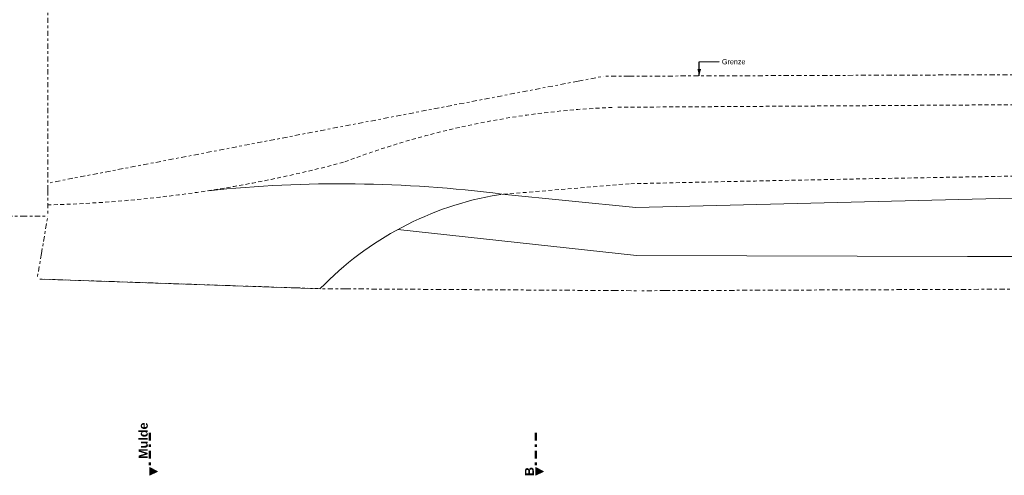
# Model space of a CAD drawing. Header units: metres. Extents: x -167 to 233, y -155 to 122.
# Tile 4 of 96: x 1 to 39, y 3 to 21. Entities that reach past the tile are written whole.
import ezdxf

# ---------------------------------------------------------------- set-up
doc = ezdxf.new("R2010")
doc.units = ezdxf.units.M
doc.header["$MEASUREMENT"] = 0
for name, pattern in [('Raster', [0.4, 0.2, -0.1, 0, -0.1]), ('Schnittlinie', [0.6, 0.3, -0.15, 0, -0.15]), ('Strichlinie eng', [0.23, 0.15, -0.08])]:
    doc.linetypes.add(name, pattern=pattern)
for name, color, linetype in [('60 Grenzen', 7, 'Continuous'), ('70 Kanal', 7, 'Continuous'), ('90 Allgemein Beschriftung', 7, 'Continuous'), ('98 Schnitt Marker', 7, 'Continuous')]:
    doc.layers.add(name, color=color, linetype=linetype)
doc.styles.add('ERSTELLTER_STIL_1', font='arial.ttf')
doc.styles.add('ERSTELLTER_STIL_3', font='ARIALUNI.ttf')
doc.dimstyles.new('ERSTELLTER_STIL__3', dxfattribs={"dimtxt": 0.18, "dimasz": 0.2736, "dimexe": 0.18, "dimexo": 0.0625, "dimgap": 0, "dimtad": 0, "dimtih": 1, "dimtoh": 1, "dimdec": 4, "dimzin": 0, "dimdsep": 46, "dimcen": 0.09, "dimadec": 0, "dimazin": 0, "dimtfac": 1, "dimtdec": 4, "dimtmove": 0, "dimatfit": 3, "dimldrblk": 'ARROWHEAD_5', "dimfxl": 1, "dimtolj": 1, "dimtzin": 0, "dimarcsym": 0})

# ---------------------------------------------------------------- blocks, each defined once
blk = doc.blocks.new('Standard-Rastermarker_3')
at = {"layer": '60 Grenzen', "color": 7, "linetype": 'Raster', "lineweight": 13}
for p, q in [((1, 0), (0, 0)), ((1, 0), (34.933, 0)), ((34.933, 0), (35.933, 0))]:
    blk.add_line(p, q, dxfattribs=at)
blk = doc.blocks.new('Standard-Rastermarker_7')
at = {"layer": '60 Grenzen', "color": 8, "linetype": 'Raster', "lineweight": 18}
for p, q in [((1, 0), (0, 0)), ((1, 0), (32.077, 0)), ((32.077, 0), (33.077, 0))]:
    blk.add_line(p, q, dxfattribs=at)
blk = doc.blocks.new('Standard-Rastermarker_140')
at = {"layer": '60 Grenzen', "color": 7, "linetype": 'Raster', "lineweight": 13}
for p, q in [((1, 0), (0, 0)), ((1, 0), (20.986, 0)), ((20.986, 0), (21.986, 0))]:
    blk.add_line(p, q, dxfattribs=at)
blk = doc.blocks.new('Standard-Rastermarker_141')
at = {"layer": '60 Grenzen', "color": 7, "linetype": 'Raster', "lineweight": 13}
for q in [(0, 0), (146.942, 0)]:
    blk.add_line((1, 0), q, dxfattribs=at)
blk = doc.blocks.new('Standard-Rastermarker_142')
at = {"layer": '60 Grenzen', "color": 7, "linetype": 'Raster', "lineweight": 13}
for p, q in [((1, 0), (0, 0)), ((1, 0), (11.394, 0)), ((11.394, 0), (12.394, 0))]:
    blk.add_line(p, q, dxfattribs=at)
blk = doc.blocks.new('Standard-Rastermarker_148')
at = {"layer": '60 Grenzen', "color": 7, "linetype": 'Raster', "lineweight": 13}
for p, q in [((1, 0), (0, 0)), ((1, 0), (10.005, 0)), ((10.005, 0), (11.005, 0))]:
    blk.add_line(p, q, dxfattribs=at)
blk = doc.blocks.new('Standard-Rastermarker_149')
at = {"layer": '60 Grenzen', "color": 7, "linetype": 'Raster', "lineweight": 13}
for p, q in [((1, 0), (0, 0)), ((1, 0), (1.483, 0)), ((1.483, 0), (2.483, 0))]:
    blk.add_line(p, q, dxfattribs=at)
blk = doc.blocks.new('Standard-Rastermarker_150')
at = {"layer": '60 Grenzen', "color": 7, "linetype": 'Raster', "lineweight": 13}
for p, q in [((1, 0), (0, 0)), ((1, 0), (19.927, 0)), ((19.927, 0), (20.927, 0))]:
    blk.add_line(p, q, dxfattribs=at)
blk = doc.blocks.new('ARROWHEAD_5')
at = {"linetype": 'Continuous', "lineweight": 0}
blk.add_hatch(color=0, dxfattribs=at).paths.add_polyline_path([(-1, 0.2679), (0, 0), (-1, -0.2679)])
at = {"color": 0, "linetype": 'Continuous', "lineweight": 0}
blk.add_line((0, 0), (-1, 0), dxfattribs=at)

msp = doc.modelspace()

# ---------------------------------------------------------------- hatches: boundary and pattern name
at = {"layer": '98 Schnitt Marker', "linetype": 'Continuous', "lineweight": 0, "true_color": 0x000000}
for points in [[(6.304, 2.991), (6.604, 3.141), (6.304, 3.291)], [(21.302, 2.991), (21.602, 3.141), (21.302, 3.291)]]:
    msp.add_hatch(color=18, dxfattribs=at).paths.add_polyline_path(points)

# ---------------------------------------------------------------- linework, layer by layer
at = {"layer": '70 Kanal', "color": 2, "linetype": 'Strichlinie eng', "lineweight": 18, "true_color": 0xf5f500}
for p, q in [((24.48, 17.29), (108.047, 17.828)), ((24.927, 14.319), (19.847, 13.893))]:
    msp.add_line(p, q, dxfattribs=at)
at = {"layer": '70 Kanal', "color": 1, "linetype": 'Continuous', "lineweight": 18, "true_color": 0xf50000}
for p, q in [((19.98, 13.915), (25.189, 13.399)), ((25.189, 13.399), (45.852, 13.915)), ((25.215, 11.53), (15.935, 12.537)), ((38.061, 11.493), (25.215, 11.53)), ((47.067, 11.477), (38.061, 11.493))]:
    msp.add_line(p, q, dxfattribs=at)
at = {"layer": '70 Kanal', "color": 7, "linetype": 'Continuous', "lineweight": 13}
msp.add_line((12.926, 10.242), (2.084, 10.612), dxfattribs=at)
at = {"layer": '70 Kanal', "color": 2, "linetype": 'Strichlinie eng', "lineweight": 18, "true_color": 0xf5f500}
for centre, radius, start, end in [((25.518, -15.454), 32.761, 92.1851, 110.8492), ((1.147, 62.403), 48.921, 271.3813, 285.0596), ((85.566, -2661.306), 2676.312, 89.623941, 91.298305)]:
    msp.add_arc(centre, radius, start, end, dxfattribs=at)
at = {"layer": '70 Kanal', "color": 1, "linetype": 'Continuous', "lineweight": 18, "true_color": 0xf50000}
for centre, radius, start, end in [((13.704, -34.883), 49.2, 82.6714, 95.9759), ((21.918, 1.585), 12.482, 99.5498, 136.0835)]:
    msp.add_arc(centre, radius, start, end, dxfattribs=at)
at = {"layer": '98 Schnitt Marker', "color": 7, "linetype": 'Schnittlinie', "lineweight": 50}
for p, q in [((6.304, 4.641), (6.304, 3.291)), ((21.302, 4.641), (21.302, 3.291))]:
    msp.add_line(p, q, dxfattribs=at)
at = {"layer": '98 Schnitt Marker', "color": 7, "linetype": 'Continuous', "lineweight": 13, "flags": 128}
for points in [[(6.304, 2.991), (6.304, 3.291), (6.604, 3.141)], [(21.302, 2.991), (21.302, 3.291), (21.602, 3.141)]]:
    msp.add_lwpolyline(points, close=True, dxfattribs=at)

# ---------------------------------------------------------------- block references
at = {"layer": '60 Grenzen', "color": 7, "linetype": 'Continuous', "lineweight": 18}
for name, p, rotation in [('Standard-Rastermarker_3', (2.342, 13.065), 90.00000000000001), ('Standard-Rastermarker_141', (23.922, 18.494), 0.2212804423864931), ('Standard-Rastermarker_140', (23.922, 18.494), 190.8882348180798), ('Standard-Rastermarker_7', (-30.735, 12.97), 0.1648489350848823), ('Standard-Rastermarker_149', (1.928, 10.617), 80.39647819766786), ('Standard-Rastermarker_148', (12.926, 10.242), 178.0466202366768), ('Standard-Rastermarker_142', (12.917, 10.242), 359.6276924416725), ('Standard-Rastermarker_150', (25.31, 10.162), 0.2398189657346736)]:
    msp.add_blockref(name, p, dxfattribs=dict(at, rotation=rotation))

# ---------------------------------------------------------------- texts
at = {"layer": '90 Allgemein Beschriftung', "color": 7, "linetype": 'Continuous', "lineweight": 13, "insert": (28.526, 19.059), "char_height": 0.2, "attachment_point": 4, "style": 'ERSTELLTER_STIL_3'}
msp.add_mtext('\\A1;{\\pql;\\fArial Unicode MS|b0|i0|c0|p0;\\W1.000000;Grenze\\fArial Unicode MS|b0|i0|c0|p0;\\W1.000000; }', dxfattribs=at)
at = {"layer": '98 Schnitt Marker', "color": 7, "lineweight": 13, "char_height": 0.35, "attachment_point": 9, "rotation": 90, "style": 'ERSTELLTER_STIL_1'}
for s, insert in [('\\A1;{\\pqr;\\pt0;\\fArial|b1|i0|c0|p0;\\W1.000000;Mulde}', (6.23, 5.043)), ('\\A1;{\\pqr;\\pt0;\\fArial|b1|i0|c0|p0;\\W1.000000;B}', (21.222, 3.313))]:
    msp.add_mtext(s, dxfattribs=dict(at, insert=insert))

# ---------------------------------------------------------------- leaders
at = {"layer": '90 Allgemein Beschriftung', "color": 7, "linetype": 'Continuous', "lineweight": 13, "annotation_type": 0, "has_hookline": 1, "hookline_direction": 0, "text_width": 0.891}
msp.add_leader([(27.645, 18.509), (27.645, 19.059), (28.426, 19.069)], dimstyle='ERSTELLTER_STIL__3', dxfattribs=at)

doc.saveas('drawing.dxf')
